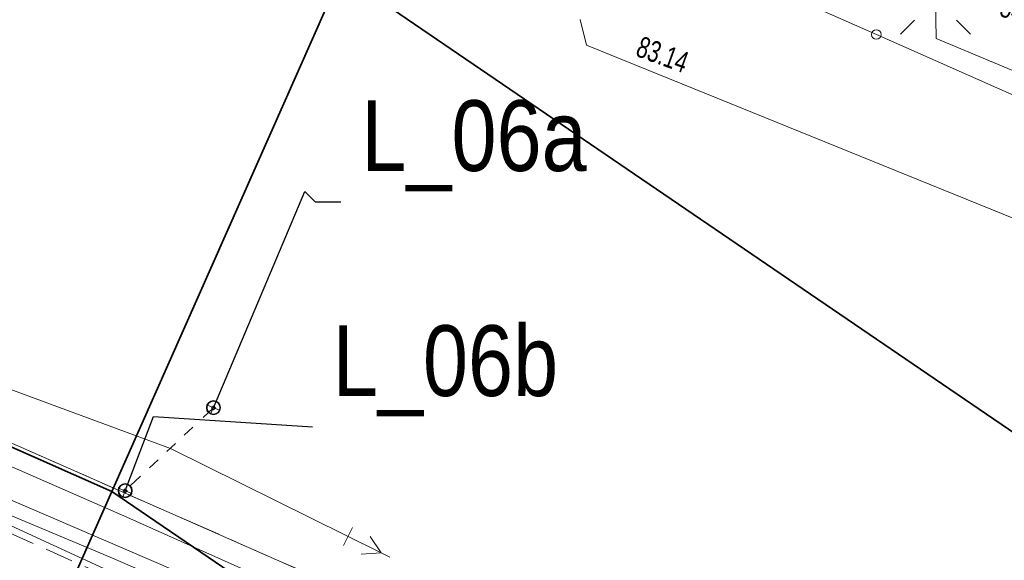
# Model space of a CAD drawing. Header units: metres. Extents: x -1013 to 1491576, y -5789570 to 1032.
# Tile 47 of 62: x 30 to 65, y 27 to 46. Entities that reach past the tile are written whole.
import ezdxf
from ezdxf.xclip import XClip

# ---------------------------------------------------------------- set-up
doc = ezdxf.new("R2010")
doc.units = ezdxf.units.M
doc.header["$MEASUREMENT"] = 0
doc.header["$XCLIPFRAME"] = 0
for name, pattern in [('2_KTCR02', [1.5, 1, -0.5]), ('GUK', [2, 1.5, -0.5]), ('GUZ', [1, 0.5, -0.5])]:
    doc.linetypes.add(name, pattern=pattern)
doc.layers.add('700-L Mapa 1_1000 dwg', color=7, linetype='Continuous')
for name, color, linetype, lineweight in [('703-L Płaszczyzny podejścia 2D3', 152, 'Continuous', 30), ('704-L Płaszczyzny podejścia 3D2', 4, 'Continuous', 20), ('704-L Płaszczyzny podejścia 3D38', 171, 'Continuous', 35), ('708-L Opisy_ numeracja obiektów85', 1, 'Continuous', 25), ('722-L Obiekty_Latarnie_ słupy_ anteny1', 7, 'Continuous', 13), ('ex_02_DXF_MZ_5_Dzialki7', 9, 'Continuous', 18), ('ex_02_DXF_MZ_5_Kontury3', 9, 'Continuous', 18), ('ex_02_DXF_MZ_5_KTCR_L_17', 9, 'Continuous', 18), ('ex_02_DXF_MZ_5_KTOK_L_47', 9, 'Continuous', 18), ('ex_02_DXF_MZ_5_RTPW_T_17', 9, 'Continuous', 18), ('ex_02_DXF_MZ_5_SUPE_D_L_31', 9, 'Continuous', 18), ('ex_02_DXF_MZ_5_SUPE_D_T_27', 9, 'Continuous', 18), ('ex_02_DXF_MZ_5_SUPG_L_252', 9, 'Continuous', 18), ('ex_02_DXF_MZ_5_SUPT_D_L_030', 9, 'Continuous', 18), ('ex_02_DXF_MZ_5_SUPW_D_L_05', 9, 'Continuous', 18), ('ex_02_DXF_MZ_5_SUSM_D_L_47', 9, 'Continuous', 18), ('ex_02_DXF_MZ_5_SUSM_D_T_07', 9, 'Continuous', 18), ('ex_02_DXF_MZ_5_SUSM_D_T_37', 9, 'Continuous', 18), ('ex_02_DXF_MZ_5_SUTW_T_05', 9, 'Continuous', 18), ('ex_02_DXF_MZ_5_Uzytki3', 9, 'Continuous', 18)]:
    doc.layers.add(name, color=color, linetype=linetype, lineweight=lineweight)
doc.styles.add('STYL_AUTOMATYCZNY_1', font='arial.ttf', dxfattribs={"width": 0.7})
doc.styles.add('STYL_AUTOMATYCZNY_3', font='ARIALN.TTF')
doc.dimstyles.new('STYL_AUTOMATYCZNY__1', dxfattribs={"dimtxt": 0.18, "dimasz": 0.912, "dimexe": 0.18, "dimexo": 0.0625, "dimgap": 0, "dimtad": 0, "dimtih": 1, "dimtoh": 1, "dimdec": 4, "dimzin": 0, "dimdsep": 46, "dimcen": 0.09, "dimadec": 0, "dimazin": 0, "dimtfac": 1, "dimtdec": 4, "dimtmove": 0, "dimatfit": 3, "dimldrblk": 'ARROWHEAD_7', "dimfxl": 1, "dimtolj": 1, "dimtzin": 0, "dimarcsym": 0})

# ---------------------------------------------------------------- blocks, each defined once
blk = doc.blocks.new('Rysunek_1_5', base_point=(-7447251.91, -5789835.327))
at = {"layer": 'ex_02_DXF_MZ_5_Dzialki7', "color": 9, "linetype": 'Continuous', "lineweight": 18}
blk.add_line((118.532, -7.999), (16.017, 37.104), dxfattribs=at)
at = {"layer": 'ex_02_DXF_MZ_5_Kontury3', "color": 9, "linetype": 'GUK', "lineweight": 18}
blk.add_line((16.02, 37.103), (62.51, 16.653), dxfattribs=at)
at = {"layer": 'ex_02_DXF_MZ_5_KTCR_L_17', "color": 9, "linetype": '2_KTCR02', "lineweight": 18}
blk.add_line((111.77, -8.787), (9.37, 36.973), dxfattribs=at)
at = {"layer": 'ex_02_DXF_MZ_5_KTOK_L_47', "color": 9, "linetype": 'Continuous', "lineweight": 18}
for p, q in [((53.848, 48.359), (60.766, 45.3)), ((60.766, 45.3), (67.683, 42.24))]:
    blk.add_line(p, q, dxfattribs=at)
blk.add_circle((60.766, 45.3), 0.17, dxfattribs=at)
at = {"layer": 'ex_02_DXF_MZ_5_SUPE_D_L_31', "color": 9, "linetype": 'Continuous', "lineweight": 18}
for p, q in [((62.854, 46.554), (62.874, 45.164)), ((62.874, 45.164), (83.998, 36.282)), ((28.924, 30.594), (34.281, 28.252)), ((34.281, 28.252), (41.745, 24.914))]:
    blk.add_line(p, q, dxfattribs=at)
at = {"layer": 'ex_02_DXF_MZ_5_SUPE_D_T_27', "color": 9, "linetype": 'Continuous', "lineweight": 18}
for p, q in [((35.824, 30.673), (28.034, 33.554)), ((35.824, 30.673), (43.266, 26.984)), ((42.251, 27.877), (41.94, 27.25)), ((42.878, 27.567), (43.266, 26.984)), ((42.567, 26.939), (43.266, 26.984)), ((43.266, 26.984), (43.574, 26.831))]:
    blk.add_line(p, q, dxfattribs=at)
at = {"layer": 'ex_02_DXF_MZ_5_SUPG_L_252', "color": 9, "linetype": 'Continuous', "lineweight": 18}
blk.add_line((47.04, 20.193), (28, 28.953), dxfattribs=at)
at = {"layer": 'ex_02_DXF_MZ_5_SUPT_D_L_030', "color": 9, "linetype": 'Continuous', "lineweight": 18}
for p, q in [((41.371, 24.051), (18.861, 33.704)), ((24.352, 30.752), (33.691, 26.837)), ((33.691, 26.837), (40.773, 23.777))]:
    blk.add_line(p, q, dxfattribs=at)
at = {"layer": 'ex_02_DXF_MZ_5_SUPW_D_L_05', "color": 9, "linetype": 'Continuous', "lineweight": 18}
for p, q in [((50.525, 44.927), (50.298, 45.836)), ((66.381, 38.488), (50.525, 44.927))]:
    blk.add_line(p, q, dxfattribs=at)
at = {"layer": 'ex_02_DXF_MZ_5_SUSM_D_L_47', "color": 9, "linetype": 'Continuous', "lineweight": 18}
for p, q in [((36.98, 31.771), (37.344, 32.114)), ((36.308, 31.14), (36.615, 31.429)), ((35.693, 30.562), (36, 30.851)), ((35.078, 29.984), (35.386, 30.273)), ((34.406, 29.353), (34.771, 29.695))]:
    blk.add_line(p, q, dxfattribs=at)
for centre in [(37.344, 32.114), (34.224, 29.181)]:
    blk.add_circle(centre, 0.25, dxfattribs=at)
at = {"layer": 'ex_02_DXF_MZ_5_SUSM_D_T_07', "color": 9, "linetype": 'Continuous', "lineweight": 18}
for p, q in [((62.112, 45.812), (61.617, 45.317)), ((63.597, 45.812), (64.092, 45.317))]:
    blk.add_line(p, q, dxfattribs=at)
at = {"layer": 'ex_02_DXF_MZ_5_SUSM_D_T_37', "color": 9, "linetype": 'Continuous', "lineweight": 18}
for centre in [(37.344, 32.114), (34.224, 29.181)]:
    blk.add_circle(centre, 0.25, dxfattribs=at)
at = {"layer": 'ex_02_DXF_MZ_5_Uzytki3', "color": 9, "linetype": 'GUZ', "lineweight": 18}
blk.add_line((16.017, 37.104), (62.515, 16.649), dxfattribs=at)
at = {"layer": 'ex_02_DXF_MZ_5_RTPW_T_17', "color": 9, "linetype": 'Continuous', "lineweight": 18, "insert": (65.063, 45.979), "char_height": 0.75, "attachment_point": 7, "rotation": 337.6999, "style": 'STYL_AUTOMATYCZNY_1'}
blk.add_mtext('\\A1;{\\pql;\\fArial|b0|i0|c238|p0;\\W0.700000;84.21}', dxfattribs=at)
at = {"layer": 'ex_02_DXF_MZ_5_SUTW_T_05', "color": 9, "linetype": 'Continuous', "lineweight": 18, "insert": (52.348, 44.904), "char_height": 0.75, "attachment_point": 4, "rotation": 340.0228, "style": 'STYL_AUTOMATYCZNY_1'}
blk.add_mtext('\\A1;{\\pql;\\fArial|b0|i0|c238|p0;\\W0.700000;83.14}', dxfattribs=at)
blk = doc.blocks.new('ARROWHEAD_7')
at = {"color": 0, "linetype": 'Continuous', "lineweight": 0}
for p, q in [((0, 0), (-1, 0)), ((-0.25, 0), (0.25, 0)), ((0, -0.25), (0, 0.25))]:
    blk.add_line(p, q, dxfattribs=at)
blk.add_circle((0, 0), 0.25, dxfattribs=at)

msp = doc.modelspace()

# ---------------------------------------------------------------- linework, layer by layer
at = {"layer": '703-L Płaszczyzny podejścia 2D3', "color": 152, "linetype": 'Continuous', "lineweight": 30}
msp.add_circle((8.227, 10.355), 1021.659, dxfattribs=at)
at = {"layer": '704-L Płaszczyzny podejścia 3D2', "color": 4, "linetype": 'Continuous', "lineweight": 20, "flags": 128}
for points in [[(3.307, 42.648), (33.752, 29.158)], [(33.752, 29.158), (25.649, 10.872)]]:
    msp.add_lwpolyline(points, dxfattribs=at)
at = {"layer": '704-L Płaszczyzny podejścia 3D38', "color": 171, "linetype": 'Continuous', "lineweight": 35, "flags": 128}
for points in [[(33.752, 29.158), (41.854, 47.443)], [(41.854, 47.443), (33.752, 29.158)], [(41.854, 47.443), (142.653, -21.286)], [(201.155, -37.366), (142.653, -21.286), (41.854, 47.443)], [(33.752, 29.158), (3.307, 42.648)], [(25.649, 10.872), (33.752, 29.158)], [(33.752, 29.158), (84.151, -5.207)], [(142.653, -21.286), (84.151, -5.207), (33.752, 29.158)]]:
    msp.add_lwpolyline(points, dxfattribs=at)
at = {"layer": '722-L Obiekty_Latarnie_ słupy_ anteny1', "color": 7, "linetype": 'Continuous', "lineweight": 13, "flags": 128}
for points in [[(37.344, 32.043), (37.415, 32.114), (37.344, 32.184), (37.273, 32.114)], [(34.224, 29.111), (34.295, 29.181), (34.224, 29.252), (34.154, 29.181)]]:
    msp.add_lwpolyline(points, close=True, dxfattribs=at)

# ---------------------------------------------------------------- block references
at = {"layer": '700-L Mapa 1_1000 dwg', "color": 52, "linetype": 'Continuous', "lineweight": 25}
ref = msp.add_blockref('Rysunek_1_5', (-7447251.91, -5789835.327), dxfattribs=at)
XClip(ref).set_block_clipping_path([(-454.4097296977, -337.82710067), (350.5902703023, 167.17289933)])

# ---------------------------------------------------------------- texts
at = {"layer": '708-L Opisy_ numeracja obiektów85', "color": 1, "linetype": 'Continuous', "lineweight": 25, "char_height": 2.5, "attachment_point": 7, "style": 'STYL_AUTOMATYCZNY_3'}
for s, insert in [('\\A1;{\\pql;\\fArial Narrow|b0|i0|c238|p0;\\W1.000000;L_06a}', (42.569, 39.755)), ('\\A1;{\\pql;\\fArial Narrow|b0|i0|c238|p0;\\W1.000000;L_06b}', (41.56, 31.804))]:
    msp.add_mtext(s, dxfattribs=dict(at, insert=insert))

# ---------------------------------------------------------------- leaders
at = {"layer": '708-L Opisy_ numeracja obiektów85', "color": 1, "linetype": 'Continuous', "lineweight": 25, "annotation_type": 0, "has_hookline": 1, "hookline_direction": 0}
for points, text_width in [([(37.344, 32.114), (40.574, 39.755), (40.937, 39.388), (41.849, 39.388)], 7.638), ([(34.224, 29.181), (35.226, 31.804), (40.84, 31.437)], 7.643), ([(27, 26.85), (27.728, 23.497), (30.29, 23.13)], 6.034)]:
    msp.add_leader(points, dimstyle='STYL_AUTOMATYCZNY__1', dxfattribs=dict(at, text_width=text_width))

doc.saveas('drawing.dxf')
